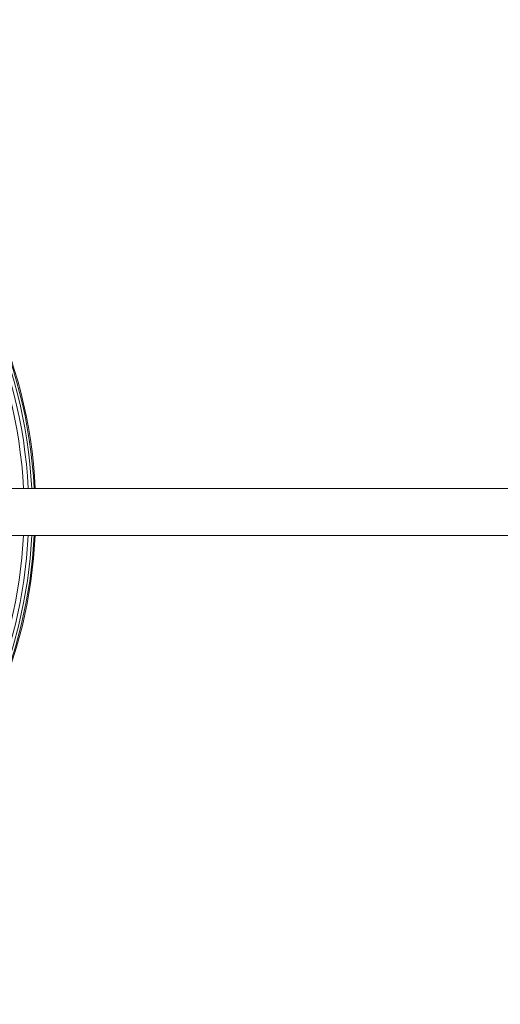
# Model space of a CAD drawing. Header units: millimetres. Extents: x 37 to 375, y 85 to 201.
# Tile 3 of 4: x 149 to 206, y 85 to 201. Entities that reach past the tile are written whole.
import ezdxf

# ---------------------------------------------------------------- set-up
doc = ezdxf.new("R2010")
doc.units = ezdxf.units.MM
doc.header["$MEASUREMENT"] = 0
doc.layers.add('Visible (ANSI)', color=7, linetype='Continuous', lineweight=0)

msp = doc.modelspace()

# ---------------------------------------------------------------- linework, layer by layer
at = {"layer": 'Visible (ANSI)', "color": 18, "lineweight": 9, "true_color": 0x000000}
for p, q in [((367.46, 145.69), (94.84, 145.69)), ((94.84, 140.13), (367.46, 140.13))]:
    msp.add_line(p, q, dxfattribs=at)
for points in [[(151.23, 145.69), (149.69, 176.83), (123.2, 200.83), (92.06, 199.3), (60.92, 197.76), (36.92, 171.27), (38.46, 140.13), (40, 108.99), (66.49, 84.99), (97.63, 86.53), (126.62, 87.96), (149.8, 111.14), (151.23, 140.13)], [(151.23, 145.69), (149.69, 176.83), (123.2, 200.83), (92.06, 199.29), (60.92, 197.76), (36.92, 171.27), (38.46, 140.13), (40, 108.99), (66.49, 84.99), (97.63, 86.53), (126.62, 87.96), (149.8, 111.14), (151.23, 140.13)], [(151.09, 145.69), (149.55, 176.76), (123.13, 200.69), (92.06, 199.15), (61, 197.62), (37.06, 171.19), (38.6, 140.13), (40.14, 109.07), (66.56, 85.13), (97.63, 86.67), (126.54, 88.1), (149.66, 111.22), (151.09, 140.13)], [(150.81, 145.69), (149.27, 176.6), (122.97, 200.41), (92.06, 198.88), (61.15, 197.34), (37.34, 171.04), (38.88, 140.13), (40.42, 109.22), (66.72, 85.41), (97.63, 86.95), (126.39, 88.38), (149.38, 111.37), (150.81, 140.13)], [(150.39, 145.69), (148.86, 176.37), (122.74, 199.99), (92.06, 198.46), (61.38, 196.92), (37.76, 170.81), (39.3, 140.13), (40.83, 109.45), (66.95, 85.83), (97.63, 87.36), (126.16, 88.79), (148.96, 111.6), (150.39, 140.13)], [(149.84, 145.69), (148.3, 176.06), (122.43, 199.44), (92.06, 197.9), (61.69, 196.37), (38.32, 170.5), (39.85, 140.13), (41.39, 109.76), (67.25, 86.38), (97.63, 87.92), (125.85, 89.35), (148.41, 111.91), (149.84, 140.13)]]:
    msp.add_open_spline(points, degree=3, knots=[0, 0, 0, 0, 1, 1, 1, 2, 2, 2, 3, 3, 3, 4, 4, 4, 4], dxfattribs=at)

doc.saveas('drawing.dxf')
